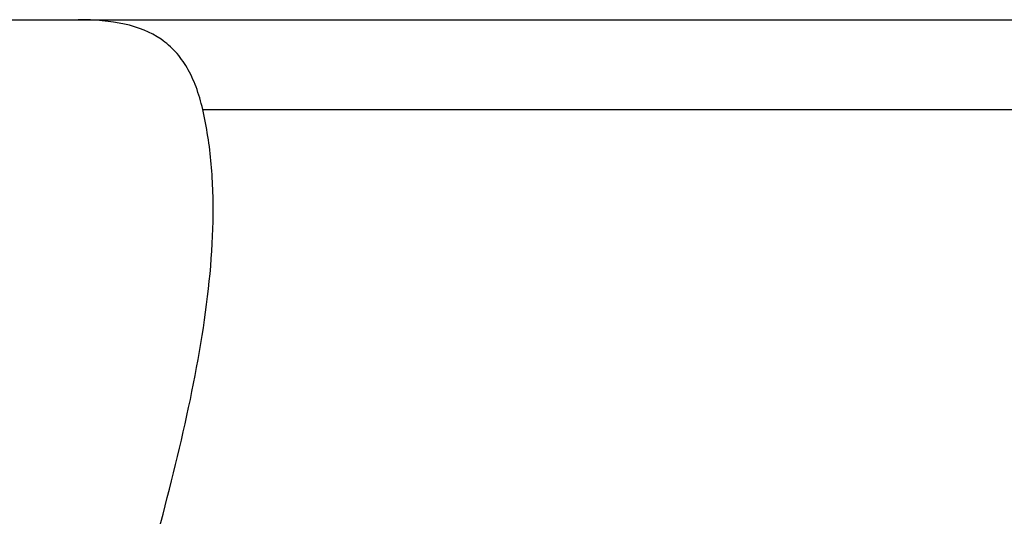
# Model space of a CAD drawing. Header units: millimetres. Extents: x 212 to 535, y -129 to -33.
# Tile 23 of 53: x 437.55 to 449.45, y -92.5 to -86.5. Entities that reach past the tile are written whole.
import ezdxf

# ---------------------------------------------------------------- set-up
doc = ezdxf.new("R2010")
doc.units = ezdxf.units.MM
doc.header["$LTSCALE"] = 0.1
doc.layers.add('OUT', color=3, linetype='CONTINUOUS')

msp = doc.modelspace()

# ---------------------------------------------------------------- linework, layer by layer
at = {"layer": 'OUT', "color": 0}
for p, q in [((412.886, -86.496), (500.886, -86.496)), ((439.76, -87.581), (474.012, -87.581))]:
    msp.add_line(p, q, dxfattribs=at)
for points, knots in [([(439.76, -87.581), (439.738, -87.485), (439.711, -87.393), (439.648, -87.224), (439.612, -87.146), (439.53, -87.005), (439.484, -86.941), (439.379, -86.827), (439.321, -86.776), (439.13, -86.645), (438.983, -86.586), (438.645, -86.511), (438.457, -86.496), (438.254, -86.496)], [0, 0, 0, 0, 0.125, 0.125, 0.25, 0.25, 0.375, 0.375, 0.5, 0.5, 0.75, 0.75, 1, 1, 1, 1]), ([(437.549, -100.696), (437.549, -100.384), (437.56, -100.068), (437.606, -99.445), (437.64, -99.137), (437.767, -98.219), (437.888, -97.617), (438.168, -96.43), (438.328, -95.841), (438.651, -94.696), (438.815, -94.136), (439.128, -93.038), (439.277, -92.499), (439.539, -91.44), (439.653, -90.918), (439.822, -89.897), (439.876, -89.406), (439.89, -88.697), (439.883, -88.466), (439.843, -88.013), (439.809, -87.793), (439.76, -87.581)], [0, 0, 0, 0, 0.0625, 0.0625, 0.125, 0.125, 0.25, 0.25, 0.375, 0.375, 0.5, 0.5, 0.625, 0.625, 0.75, 0.75, 0.875, 0.875, 0.9375, 0.9375, 1, 1, 1, 1])]:
    msp.add_open_spline(points, degree=3, knots=knots, dxfattribs=at)

doc.saveas('drawing.dxf')
